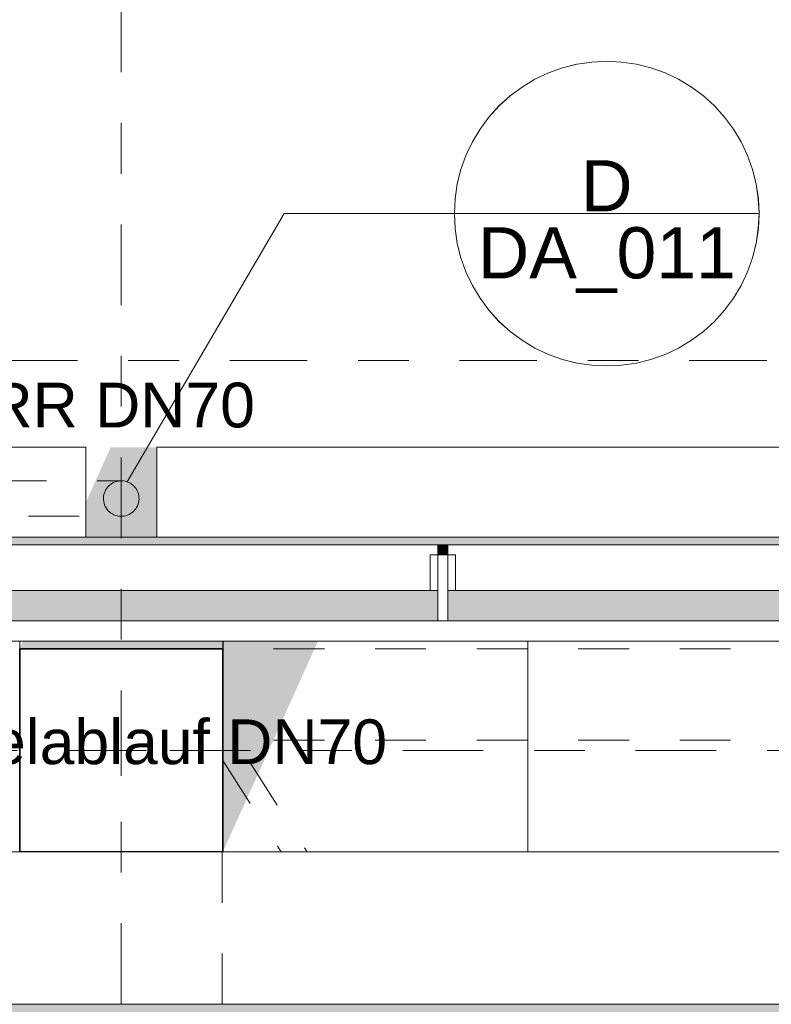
# Model space of a CAD drawing. Header units: metres. Extents: x -180 to 4, y -50 to 6.
# Tile 204 of 256: x -114.82 to -113.34, y -0.95 to 0.99. Entities that reach past the tile are written whole.
import ezdxf

# ---------------------------------------------------------------- set-up
doc = ezdxf.new("R2010")
doc.units = ezdxf.units.M
doc.header["$LTSCALE"] = 0.05
doc.header["$PDMODE"] = 1
doc.header["$PDSIZE"] = -2
for name, pattern in [('ISO-10 Strichpunktlinie', [4.699, 3.048, -0.762, 0.127, -0.762]), ('Linienart-1', [2.116328, 1.058164, -1.058164]), ('Linienart-20', [2.116531, 1.058062, -1.058469]), ('Linienart-50', [2.116531, 1.058062, -1.058469]), ('Linienart-53', [5.291531, 3.175, -1.058062, 0.352704, -0.705764])]:
    doc.linetypes.add(name, pattern=pattern)
doc.layers.get('0').update_dxf_attribs({"lineweight": 25})
for name, color, linetype, lineweight, true_color in [('30 -33 Aussenwände- 3 Aussenstützen', 7, 'Continuous', 50, 0x0000dd), ('30 -33 Aussenwände- 7 Fassade_ Elemente', 7, 'Continuous', 9, 0x00aacc), ('30 -35 Decken- 1 Konstruktion-Träger- Stahlbeton', 7, 'Continuous', 13, 0x33aa00), ('30 -36 Dächer- 3 Dachbeläge', 7, 'Continuous', 15, 0x9999ff), ('30 -36 Dächer- 4 Dachbekleidungen', 7, 'Continuous', 9, 0xccccff), ('40 -41 Abwasser_Wasser_Gas- 1 Abwasser + sanitäre Anlagen', 7, 'Continuous', 9, 0xff6633), ('70 -72 Beschriftung- 1 Beschriftung allgemein', 7, 'Continuous', 9, 0xff6633), ('70 -72 Beschriftung- 7 Detailverweise', 7, 'Continuous', 9, 0x00dd00), ('70 -72 Beschriftung- 7 Detailverweise Linie', 7, 'Continuous', 9, 0x00dd00), ('70 -76 Bemaßung- 2 Allgemein', 7, 'Continuous', 5, 0x6666cc)]:
    doc.layers.add(name, color=color, linetype=linetype, lineweight=lineweight, true_color=true_color)
for name, color, linetype, lineweight in [('40 -41 Abwasser_Wasser_Gas- 2 Wasser-1', 7, 'Continuous', 15), ('60- 61 allgemeine Ausstattung- 4 Terrassen', 7, 'Continuous', 9), ('70 -71 Achsen- 1 Gebäudeachsen', 7, 'Linienart-53', 18), ('70 -72 Beschriftung-14 Schatten', 7, 'Continuous', 5), ('Keine', 7, 'Continuous', 9)]:
    doc.layers.add(name, color=color, linetype=linetype, lineweight=lineweight)
doc.styles.add('Arial', font='arial.ttf')
doc.dimstyles.new('k+k 1_50', dxfattribs={"dimtxt": 0.100689, "dimasz": 0.05302, "dimexe": 0.05, "dimexo": 0.15, "dimgap": 0.01, "dimtad": 1, "dimdec": 3, "dimtxsty": 'Arial', "dimblk": 'VW_SLASH', "dimblk1": 'VW_SLASH', "dimblk2": 'VW_SLASH', "dimcen": 0, "dimdle": 0.05, "dimadec": 3, "dimazin": 0, "dimtfac": 0.75, "dimtdec": 3, "dimtix": 1, "dimtmove": 0, "dimatfit": 0, "dimldrblk": 'VW_SLASH-1', "dimfxl": 0.125, "dimfxlon": 1, "dimfrac": 2, "dimtolj": 1, "dimarcsym": 0})

# ---------------------------------------------------------------- blocks, each defined once
blk = doc.blocks.new('Gruppe-3960')
at = {"layer": '30 -33 Aussenwände- 3 Aussenstützen', "linetype": 'Continuous', "lineweight": 9, "transparency": 33554687}
for p, q in [((-114.621, -0.397), (-114.621, -0.497)), ((-114.671, -0.447), (-114.571, -0.447))]:
    blk.add_line(p, q, dxfattribs=at)
blk = doc.blocks.new('Gruppe-3961')
at = {"color": 255, "lineweight": 35, "transparency": 33554687}
blk.add_wipeout([(-114.421, -0.247), (-114.821, -0.247), (-114.821, -0.647), (-114.421, -0.647)], dxfattribs=at).dxf.layer = '30 -33 Aussenwände- 3 Aussenstützen'
at = {"layer": '30 -33 Aussenwände- 3 Aussenstützen', "lineweight": 35, "transparency": 33554687, "flags": 128}
blk.add_lwpolyline([(-114.421, -0.247), (-114.821, -0.247), (-114.821, -0.647), (-114.421, -0.647)], close=True, dxfattribs=at)
at = {"layer": '30 -33 Aussenwände- 3 Aussenstützen', "transparency": 33554687}
blk.add_blockref('Gruppe-3960', (0, 0), dxfattribs=at)
blk = doc.blocks.new('Gruppe-3962')
at = {"layer": '30 -33 Aussenwände- 3 Aussenstützen', "color": 7}
blk.add_blockref('Gruppe-3961', (0, 0), dxfattribs=at)
at = {"layer": '30 -33 Aussenwände- 3 Aussenstützen', "color": 0, "flags": 1}
for tag in ['IFC_UUID', 'instanceID']:
    blk.add_attdef(tag, (-114.821, -0.647), '', height=0.00018, dxfattribs=at)
blk = doc.blocks.new('Gruppe-4402')
at = {"layer": '30 -35 Decken- 1 Konstruktion-Träger- Stahlbeton', "color": 7, "linetype": 'Linienart-20', "lineweight": 13, "transparency": 33554687}
for p, q in [((-107.221, -0.247), (-114.421, -0.247)), ((-107.221, -0.427), (-114.421, -0.427))]:
    blk.add_line(p, q, dxfattribs=at)
at = {"layer": '30 -35 Decken- 1 Konstruktion-Träger- Stahlbeton', "color": 7, "linetype": 'Continuous', "lineweight": 35, "transparency": 33554687, "flags": 128}
blk.add_lwpolyline([(-114.421, -0.427), (-114.421, -0.247)], dxfattribs=at)
at = {"layer": '30 -35 Decken- 1 Konstruktion-Träger- Stahlbeton', "color": 0, "flags": 1}
for tag in ['IFC_UUID', 'instanceID']:
    blk.add_attdef(tag, (-114.421, -0.427), '', height=0.00018, dxfattribs=at)
blk = doc.blocks.new('Gruppe-4413')
at = {"layer": '30 -35 Decken- 1 Konstruktion-Träger- Stahlbeton', "color": 7, "linetype": 'Linienart-20', "lineweight": 13, "transparency": 33554687}
for p, q in [((-114.821, -0.647), (-114.821, -11.497)), ((-114.421, -0.647), (-114.421, -11.497))]:
    blk.add_line(p, q, dxfattribs=at)
at = {"layer": '30 -35 Decken- 1 Konstruktion-Träger- Stahlbeton', "color": 7, "linetype": 'Continuous', "lineweight": 35, "transparency": 33554687, "flags": 128}
blk.add_lwpolyline([(-114.421, -0.647), (-114.821, -0.647)], dxfattribs=at)
at = {"layer": '30 -35 Decken- 1 Konstruktion-Träger- Stahlbeton', "color": 0, "flags": 1}
for tag in ['IFC_UUID', 'instanceID']:
    blk.add_attdef(tag, (-114.821, -11.497), '', height=0.00018, dxfattribs=at)
blk = doc.blocks.new('_03-OG3_Tragwerk (2D)')
at = {"layer": '30 -33 Aussenwände- 3 Aussenstützen'}
blk.add_blockref('Gruppe-3962', (0, 0), dxfattribs=at)
at = {"layer": '30 -35 Decken- 1 Konstruktion-Träger- Stahlbeton'}
for name in ['Gruppe-4402', 'Gruppe-4413']:
    blk.add_blockref(name, (0, 0), dxfattribs=at)
blk = doc.blocks.new('Gruppe-6668')
at = {"layer": '70 -72 Beschriftung- 1 Beschriftung allgemein', "insert": (-114.621, 0.2772), "char_height": 0.0881, "attachment_point": 2, "line_spacing_factor": 0.969685, "style": 'Arial'}
blk.add_mtext('RR DN70', dxfattribs=at)
at = {"color": 255}
blk.add_wipeout([(-114.5907, 0.0315), (-114.5926, 0.0286), (-114.5947, 0.0259), (-114.5971, 0.0234), (-114.5997, 0.0212), (-114.6025, 0.0192), (-114.6055, 0.0176), (-114.6087, 0.0162), (-114.6119, 0.0151), (-114.6153, 0.0144), (-114.6187, 0.014), (-114.6221, 0.014), (-114.6256, 0.0143), (-114.6289, 0.0149), (-114.6323, 0.0158), (-114.6354, 0.0171), (-114.6385, 0.0186), (-114.6414, 0.0205), (-114.6441, 0.0226), (-114.6465, 0.025), (-114.6488, 0.0276), (-114.6507, 0.0305), (-114.6524, 0.0335), (-114.6538, 0.0366), (-114.6548, 0.0399), (-114.6555, 0.0433), (-114.6559, 0.0467), (-114.656, 0.0501), (-114.6557, 0.0535), (-114.6551, 0.0569), (-114.6541, 0.0602), (-114.6529, 0.0634), (-114.6513, 0.0665), (-114.6494, 0.0693), (-114.6473, 0.072), (-114.6449, 0.0745), (-114.6423, 0.0767), (-114.6395, 0.0787), (-114.6365, 0.0803), (-114.6333, 0.0817), (-114.6301, 0.0828), (-114.6267, 0.0835), (-114.6233, 0.0839), (-114.6199, 0.0839), (-114.6164, 0.0837), (-114.6131, 0.083), (-114.6097, 0.0821), (-114.6066, 0.0808), (-114.6035, 0.0793), (-114.6006, 0.0774), (-114.5979, 0.0753), (-114.5955, 0.0729), (-114.5932, 0.0703), (-114.5913, 0.0674), (-114.5896, 0.0644), (-114.5882, 0.0613), (-114.5872, 0.058), (-114.5865, 0.0547), (-114.5861, 0.0512), (-114.586, 0.0478), (-114.5863, 0.0444), (-114.5869, 0.041), (-114.5879, 0.0377), (-114.5891, 0.0345)], dxfattribs=at).dxf.layer = '40 -41 Abwasser_Wasser_Gas- 2 Wasser-1'
at = {"layer": '40 -41 Abwasser_Wasser_Gas- 2 Wasser-1', "flags": 128}
blk.add_lwpolyline([(-114.5907, 0.0315), (-114.5926, 0.0286), (-114.5947, 0.0259), (-114.5971, 0.0234), (-114.5997, 0.0212), (-114.6025, 0.0192), (-114.6055, 0.0176), (-114.6087, 0.0162), (-114.6119, 0.0151), (-114.6153, 0.0144), (-114.6187, 0.014), (-114.6221, 0.014), (-114.6256, 0.0143), (-114.6289, 0.0149), (-114.6323, 0.0158), (-114.6354, 0.0171), (-114.6385, 0.0186), (-114.6414, 0.0205), (-114.6441, 0.0226), (-114.6465, 0.025), (-114.6488, 0.0276), (-114.6507, 0.0305), (-114.6524, 0.0335), (-114.6538, 0.0366), (-114.6548, 0.0399), (-114.6555, 0.0433), (-114.6559, 0.0467), (-114.656, 0.0501), (-114.6557, 0.0535), (-114.6551, 0.0569), (-114.6541, 0.0602), (-114.6529, 0.0634), (-114.6513, 0.0665), (-114.6494, 0.0693), (-114.6473, 0.072), (-114.6449, 0.0745), (-114.6423, 0.0767), (-114.6395, 0.0787), (-114.6365, 0.0803), (-114.6333, 0.0817), (-114.6301, 0.0828), (-114.6267, 0.0835), (-114.6233, 0.0839), (-114.6199, 0.0839), (-114.6164, 0.0837), (-114.6131, 0.083), (-114.6097, 0.0821), (-114.6066, 0.0808), (-114.6035, 0.0793), (-114.6006, 0.0774), (-114.5979, 0.0753), (-114.5955, 0.0729), (-114.5932, 0.0703), (-114.5913, 0.0674), (-114.5896, 0.0644), (-114.5882, 0.0613), (-114.5872, 0.058), (-114.5865, 0.0547), (-114.5861, 0.0512), (-114.586, 0.0478), (-114.5863, 0.0444), (-114.5869, 0.041), (-114.5879, 0.0377), (-114.5891, 0.0345)], close=True, dxfattribs=at)
blk = doc.blocks.new('Gruppe-6676')
at = {"layer": '40 -41 Abwasser_Wasser_Gas- 2 Wasser-1', "color": 7}
blk.add_blockref('Gruppe-6668', (0, 0), dxfattribs=at)
blk = doc.blocks.new('Gruppe-7708')
at = {"layer": '60- 61 allgemeine Ausstattung- 4 Terrassen', "linetype": 'Linienart-1', "transparency": 33554610, "flags": 128}
blk.add_lwpolyline([(-114.421, -0.4672), (-107.2466, -11.717), (-107.221, -11.717), (-107.221, -11.6769), (-114.3954, -0.427), (-114.421, -0.427)], close=True, dxfattribs=at)
blk = doc.blocks.new('Gruppe-8288')
at = {"layer": '70 -72 Beschriftung- 1 Beschriftung allgemein', "insert": (-115.1988, -0.386), "char_height": 0.088103, "attachment_point": 1, "line_spacing_factor": 0.969685, "style": 'Arial'}
blk.add_mtext('Drosselablauf DN70', dxfattribs=at)
at = {"color": 255}
blk.add_wipeout([(-115.2777, -0.4033), (-115.2755, -0.4076), (-115.2737, -0.4122), (-115.2723, -0.4169), (-115.2714, -0.4217), (-115.271, -0.4266), (-115.2711, -0.4315), (-115.2717, -0.4364), (-115.2727, -0.4412), (-115.2742, -0.4459), (-115.2762, -0.4504), (-115.2785, -0.4547), (-115.2813, -0.4587), (-115.2845, -0.4625), (-115.288, -0.4659), (-115.2919, -0.4689), (-115.296, -0.4716), (-115.3004, -0.4738), (-115.3049, -0.4756), (-115.3096, -0.477), (-115.3145, -0.4778), (-115.3194, -0.4782), (-115.3243, -0.4782), (-115.3291, -0.4776), (-115.3339, -0.4766), (-115.3386, -0.4751), (-115.3431, -0.4731), (-115.3474, -0.4707), (-115.3514, -0.4679), (-115.3552, -0.4648), (-115.3586, -0.4612), (-115.3616, -0.4574), (-115.3643, -0.4533), (-115.3665, -0.4489), (-115.3683, -0.4443), (-115.3697, -0.4396), (-115.3706, -0.4348), (-115.371, -0.4299), (-115.3709, -0.425), (-115.3703, -0.4201), (-115.3693, -0.4153), (-115.3678, -0.4107), (-115.3658, -0.4062), (-115.3635, -0.4019), (-115.3607, -0.3978), (-115.3575, -0.3941), (-115.354, -0.3907), (-115.3501, -0.3876), (-115.346, -0.385), (-115.3416, -0.3827), (-115.3371, -0.3809), (-115.3324, -0.3796), (-115.3275, -0.3787), (-115.3226, -0.3783), (-115.3177, -0.3784), (-115.3129, -0.3789), (-115.3081, -0.38), (-115.3034, -0.3815), (-115.2989, -0.3834), (-115.2946, -0.3858), (-115.2906, -0.3886), (-115.2868, -0.3918), (-115.2834, -0.3953), (-115.2804, -0.3991)], dxfattribs=at).dxf.layer = '40 -41 Abwasser_Wasser_Gas- 2 Wasser-1'
at = {"layer": '40 -41 Abwasser_Wasser_Gas- 1 Abwasser + sanitäre Anlagen', "linetype": 'Continuous', "lineweight": 0}
blk.add_hatch(color=30, dxfattribs=at).paths.add_polyline_path([(-115.3218, -0.4313), (-115.321, -0.4283), (-115.3202, -0.4313)])
at = {"layer": '40 -41 Abwasser_Wasser_Gas- 1 Abwasser + sanitäre Anlagen', "linetype": 'Linienart-50'}
for p, q in [((-115.356, -0.3926), (-115.356, -0.1249)), ((-115.286, -0.3926), (-115.286, -0.1249)), ((-115.321, -0.6827), (-115.321, -0.4283))]:
    blk.add_line(p, q, dxfattribs=at)
at = {"layer": '40 -41 Abwasser_Wasser_Gas- 1 Abwasser + sanitäre Anlagen', "lineweight": 5, "flags": 128}
blk.add_lwpolyline([(-115.3218, -0.4313), (-115.321, -0.4283), (-115.3202, -0.4313)], close=True, dxfattribs=at)
at = {"layer": '40 -41 Abwasser_Wasser_Gas- 2 Wasser-1'}
blk.add_line((-115.321, -0.4283), (-115.321, -0.6203), dxfattribs=at)
at = {"layer": '40 -41 Abwasser_Wasser_Gas- 2 Wasser-1', "flags": 128}
for points in [[(-115.2431, -0.3833), (-115.239, -0.3911), (-115.2358, -0.3993), (-115.2334, -0.4078), (-115.2318, -0.4165), (-115.231, -0.4253), (-115.2312, -0.4342), (-115.2322, -0.4429), (-115.2341, -0.4516), (-115.2368, -0.46), (-115.2403, -0.4681), (-115.2446, -0.4758), (-115.2496, -0.4831), (-115.2553, -0.4898), (-115.2617, -0.4959), (-115.2686, -0.5014), (-115.276, -0.5062), (-115.2839, -0.5102), (-115.2921, -0.5135), (-115.3006, -0.5159), (-115.3093, -0.5175), (-115.3181, -0.5182), (-115.3269, -0.5181), (-115.3357, -0.5171), (-115.3443, -0.5152), (-115.3527, -0.5125), (-115.3608, -0.509), (-115.3685, -0.5047), (-115.3758, -0.4997), (-115.3825, -0.494), (-115.3887, -0.4876), (-115.3942, -0.4807), (-115.3989, -0.4733), (-115.403, -0.4654), (-115.4062, -0.4572), (-115.4086, -0.4487), (-115.4102, -0.44), (-115.411, -0.4312), (-115.4108, -0.4224), (-115.4098, -0.4136), (-115.4079, -0.405), (-115.4052, -0.3966), (-115.4017, -0.3885), (-115.3974, -0.3807), (-115.3924, -0.3735), (-115.3867, -0.3667), (-115.3803, -0.3606), (-115.3734, -0.3551), (-115.366, -0.3503), (-115.3581, -0.3463), (-115.3499, -0.343), (-115.3414, -0.3406), (-115.3327, -0.339), (-115.3239, -0.3383), (-115.3151, -0.3385), (-115.3063, -0.3395), (-115.2977, -0.3413), (-115.2893, -0.344), (-115.2812, -0.3476), (-115.2735, -0.3518), (-115.2662, -0.3569), (-115.2595, -0.3626), (-115.2533, -0.3689), (-115.2478, -0.3758)], [(-115.2777, -0.4033), (-115.2755, -0.4076), (-115.2737, -0.4122), (-115.2723, -0.4169), (-115.2714, -0.4217), (-115.271, -0.4266), (-115.2711, -0.4315), (-115.2717, -0.4364), (-115.2727, -0.4412), (-115.2742, -0.4459), (-115.2762, -0.4504), (-115.2785, -0.4547), (-115.2813, -0.4587), (-115.2845, -0.4625), (-115.288, -0.4659), (-115.2919, -0.4689), (-115.296, -0.4716), (-115.3004, -0.4738), (-115.3049, -0.4756), (-115.3096, -0.477), (-115.3145, -0.4778), (-115.3194, -0.4782), (-115.3243, -0.4782), (-115.3291, -0.4776), (-115.3339, -0.4766), (-115.3386, -0.4751), (-115.3431, -0.4731), (-115.3474, -0.4707), (-115.3514, -0.4679), (-115.3552, -0.4648), (-115.3586, -0.4612), (-115.3616, -0.4574), (-115.3643, -0.4533), (-115.3665, -0.4489), (-115.3683, -0.4443), (-115.3697, -0.4396), (-115.3706, -0.4348), (-115.371, -0.4299), (-115.3709, -0.425), (-115.3703, -0.4201), (-115.3693, -0.4153), (-115.3678, -0.4107), (-115.3658, -0.4062), (-115.3635, -0.4019), (-115.3607, -0.3978), (-115.3575, -0.3941), (-115.354, -0.3907), (-115.3501, -0.3876), (-115.346, -0.385), (-115.3416, -0.3827), (-115.3371, -0.3809), (-115.3324, -0.3796), (-115.3275, -0.3787), (-115.3226, -0.3783), (-115.3177, -0.3784), (-115.3129, -0.3789), (-115.3081, -0.38), (-115.3034, -0.3815), (-115.2989, -0.3834), (-115.2946, -0.3858), (-115.2906, -0.3886), (-115.2868, -0.3918), (-115.2834, -0.3953), (-115.2804, -0.3991)]]:
    blk.add_lwpolyline(points, close=True, dxfattribs=at)
blk = doc.blocks.new('Gruppe-8365')
at = {"layer": '70 -72 Beschriftung- 7 Detailverweise'}
blk.add_line((0.935, 0), (0.335, 0), dxfattribs=at)
at = {"layer": '70 -72 Beschriftung- 7 Detailverweise', "flags": 128}
blk.add_lwpolyline([(0.935, 0), (0.9336, -0.0294), (0.9292, -0.0585), (0.9221, -0.0871), (0.9122, -0.1148), (0.8996, -0.1414), (0.8844, -0.1667), (0.8669, -0.1903), (0.8471, -0.2121), (0.8253, -0.2319), (0.8017, -0.2494), (0.7764, -0.2646), (0.7498, -0.2772), (0.7221, -0.2871), (0.6935, -0.2942), (0.6644, -0.2986), (0.635, -0.3), (0.6056, -0.2986), (0.5765, -0.2942), (0.5479, -0.2871), (0.5202, -0.2772), (0.4936, -0.2646), (0.4683, -0.2494), (0.4447, -0.2319), (0.4229, -0.2121), (0.4031, -0.1903), (0.3856, -0.1667), (0.3704, -0.1414), (0.3578, -0.1148), (0.3479, -0.0871), (0.3408, -0.0585), (0.3364, -0.0294), (0.335, 0), (0.3364, 0.0294), (0.3408, 0.0585), (0.3479, 0.0871), (0.3578, 0.1148), (0.3704, 0.1414), (0.3856, 0.1667), (0.4031, 0.1903), (0.4229, 0.2121), (0.4447, 0.2319), (0.4683, 0.2494), (0.4936, 0.2646), (0.5202, 0.2772), (0.5479, 0.2871), (0.5765, 0.2942), (0.6056, 0.2986), (0.635, 0.3), (0.6644, 0.2986), (0.6935, 0.2942), (0.7221, 0.2871), (0.7498, 0.2772), (0.7764, 0.2646), (0.8017, 0.2494), (0.8253, 0.2319), (0.8471, 0.2121), (0.8669, 0.1903), (0.8844, 0.1667), (0.8996, 0.1414), (0.9122, 0.1148), (0.9221, 0.0871), (0.9292, 0.0585), (0.9336, 0.0294)], close=True, dxfattribs=at)
at = {"layer": '70 -72 Beschriftung- 7 Detailverweise'}
blk.add_point((0.635, 0), dxfattribs=at)
at = {"layer": '70 -72 Beschriftung- 7 Detailverweise', "line_spacing_factor": 0.96878, "style": 'Arial'}
for s, insert, char_height, attachment_point in [('D', (0.635, 0.0046), 0.1007, 8), ('DA_011', (0.635, -0.0267), 0.10069, 2)]:
    blk.add_mtext(s, dxfattribs=dict(at, insert=insert, char_height=char_height, attachment_point=attachment_point))
blk = doc.blocks.new('Referenzmarkierung-71')
at = {"layer": '70 -72 Beschriftung- 7 Detailverweise', "transparency": 33554687}
for q in [(-0.3091, -0.5281), (0.635, 0)]:
    blk.add_line((0, 0), q, dxfattribs=at)
at = {"layer": '70 -72 Beschriftung- 7 Detailverweise', "color": 7, "transparency": 33554687}
blk.add_blockref('Gruppe-8365', (0, 0), dxfattribs=at)
blk = doc.blocks.new('Gruppe-8644')
at = {"color": 255}
blk.add_wipeout([(-113.9777, -0.132), (-113.9777, -0.062), (-113.9977, -0.062), (-113.9977, -0.132)], dxfattribs=at).dxf.layer = '30 -36 Dächer- 4 Dachbekleidungen'
at = {"layer": '30 -36 Dächer- 3 Dachbeläge', "linetype": 'Continuous', "lineweight": 0, "transparency": 33554687}
blk.add_hatch(color=254, dxfattribs=at).paths.add_polyline_path([(-113.9777, -0.042), (-113.9777, -0.062), (-113.9977, -0.062), (-113.9977, -0.042)])
at = {"layer": '30 -36 Dächer- 3 Dachbeläge', "color": 254, "linetype": 'Continuous', "lineweight": 9, "true_color": 0xccccff, "transparency": 33554687, "flags": 128}
blk.add_lwpolyline([(-113.9777, -0.042), (-113.9777, -0.062), (-113.9977, -0.062), (-113.9977, -0.042)], dxfattribs=at)
at = {"layer": '30 -36 Dächer- 4 Dachbekleidungen', "flags": 128}
for points in [[(-114.0127, -0.132), (-114.0127, -0.062), (-113.9977, -0.062)], [(-113.9777, -0.132), (-113.9777, -0.062), (-113.9977, -0.062), (-113.9977, -0.132)], [(-113.9627, -0.132), (-113.9627, -0.062), (-113.9777, -0.062)]]:
    blk.add_lwpolyline(points, dxfattribs=at)
at = {"color": 255}
blk.add_wipeout([(-113.9777, -0.132), (-113.9777, -0.192), (-113.9977, -0.192), (-113.9977, -0.132)], dxfattribs=at).dxf.layer = '30 -36 Dächer- 4 Dachbekleidungen'
at = {"layer": '30 -36 Dächer- 4 Dachbekleidungen', "flags": 128}
blk.add_lwpolyline([(-113.9777, -0.132), (-113.9777, -0.192), (-113.9977, -0.192), (-113.9977, -0.132)], dxfattribs=at)
blk = doc.blocks.new('Gruppe-8878')
at = {"layer": '60- 61 allgemeine Ausstattung- 4 Terrassen', "linetype": 'Continuous', "lineweight": 9, "transparency": 33554483}
h = blk.add_hatch(dxfattribs=at)
h.set_pattern_fill('Sand 1 sehr fein SRF', style=0, pattern_type=2)
h.set_pattern_definition([(-22, (-129.5485, -6.532042), (-0.018555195, 0.04226461), [0.000625, -0.061875]), (14, (-129.540251, -6.554718), (-0.037110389, -0.027832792), [0.000625, -0.030625]), (-3.77456, (-129.599014, -6.56915), (-0.01958604, 0.06597403), [0.00028186, -0.09367194]), (-68, (-129.42892, -6.50524), (0.1926424, 0.04408), [0.00028125, -0.09346875]), (96, (-129.562934, -6.596983), (-0.036105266, -0.06319548), [0.0005625, -0.0931875]), (132, (-129.5351, -6.57328), (0.040202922, 0.004123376), [0.0003125, -0.0621875]), (-17, (-129.567055, -6.55678), (0.0930531, 0.02892868), [0.000625, -0.061875]), (-145, (-129.5619, -6.551625), (0.06266964, -0.04009224), [0.000625, -0.061875]), (-137, (-129.57633, -6.548533), (0.0494443, -0.02123569), [0.000625, -0.061875])])
h.paths.add_polyline_path([(-99.84099996, -11.27704198), (-99.35099996, -11.27704198), (-99.35099996, -11.10004198), (-99.54599996, -11.10004198), (-99.54599996, -8.69704198), (-101.84599996, -8.69704198), (-101.84599996, -2.69704198), (-99.54599996, -2.69704198), (-99.54599996, -0.94704198), (-159.62399996, -0.94704198), (-159.62399996, -2.69704198), (-155.87399996, -2.69704198), (-155.87399996, -8.69704198), (-159.62399996, -8.69704198), (-159.62399996, -11.62704198), (-159.80099996, -11.62704198), (-159.80099996, -12.11704198), (-100.01799996, -12.11704198), (-100.01799996, -11.76704198), (-99.84099996, -11.76704198)])
h.paths.add_polyline_path([(-152.82099996, -11.49704198), (-152.42099996, -11.49704198), (-152.42099996, -11.89704198), (-152.82099996, -11.89704198)])
h.paths.add_polyline_path([(-107.22099996, -11.49704198), (-106.82099996, -11.49704198), (-106.82099996, -11.89704198), (-107.22099996, -11.89704198)])
h.paths.add_polyline_path([(-114.82099996, -11.49704198), (-114.42099996, -11.49704198), (-114.42099996, -11.89704198), (-114.82099996, -11.89704198)])
h.paths.add_polyline_path([(-122.42099996, -11.49704198), (-122.02099996, -11.49704198), (-122.02099996, -11.89704198), (-122.42099996, -11.89704198)])
h.paths.add_polyline_path([(-130.02099996, -11.49704198), (-129.62099996, -11.49704198), (-129.62099996, -11.89704198), (-130.02099996, -11.89704198)])
h.paths.add_polyline_path([(-137.62099996, -11.49704198), (-137.22099996, -11.49704198), (-137.22099996, -11.89704198), (-137.62099996, -11.89704198)])
h.paths.add_polyline_path([(-145.22099996, -11.49704198), (-144.82099996, -11.49704198), (-144.82099996, -11.89704198), (-145.22099996, -11.89704198)])
at = {"layer": '70 -72 Beschriftung- 7 Detailverweise', "transparency": 33554687}
blk.add_line((-114.3, 0.61), (-113.665, 0.61), dxfattribs=at)
at = {"layer": '70 -72 Beschriftung- 7 Detailverweise'}
blk.add_line((-113.365, 0.61), (-113.965, 0.61), dxfattribs=at)
at = {"layer": '70 -72 Beschriftung- 7 Detailverweise', "flags": 128}
blk.add_lwpolyline([(-113.365, 0.61), (-113.36644458, 0.58059486), (-113.37076442, 0.5514729), (-113.3779179, 0.5229146), (-113.38783614, 0.49519497), (-113.40042362, 0.46858098), (-113.41555912, 0.44332893), (-113.43309686, 0.41968201), (-113.45286797, 0.39786797), (-113.47468201, 0.37809686), (-113.49832893, 0.36055912), (-113.52358098, 0.34542362), (-113.55019497, 0.33283614), (-113.5779146, 0.3229179), (-113.6064729, 0.31576442), (-113.63559486, 0.31144458), (-113.665, 0.31), (-113.69440514, 0.31144458), (-113.7235271, 0.31576442), (-113.7520854, 0.3229179), (-113.77980503, 0.33283614), (-113.80641902, 0.34542362), (-113.83167107, 0.36055912), (-113.85531799, 0.37809686), (-113.87713203, 0.39786797), (-113.89690314, 0.41968201), (-113.91444088, 0.44332893), (-113.92957638, 0.46858098), (-113.94216386, 0.49519497), (-113.9520821, 0.5229146), (-113.95923558, 0.5514729), (-113.96355542, 0.58059486), (-113.965, 0.61), (-113.96355542, 0.63940514), (-113.95923558, 0.6685271), (-113.9520821, 0.6970854), (-113.94216386, 0.72480503), (-113.92957638, 0.75141902), (-113.91444088, 0.77667107), (-113.89690314, 0.80031799), (-113.87713203, 0.82213203), (-113.85531799, 0.84190314), (-113.83167107, 0.85944088), (-113.80641902, 0.87457638), (-113.77980503, 0.88716386), (-113.7520854, 0.8970821), (-113.7235271, 0.90423558), (-113.69440514, 0.90855542), (-113.665, 0.91), (-113.63559486, 0.90855542), (-113.6064729, 0.90423558), (-113.5779146, 0.8970821), (-113.55019497, 0.88716386), (-113.52358098, 0.87457638), (-113.49832893, 0.85944088), (-113.47468201, 0.84190314), (-113.45286797, 0.82213203), (-113.43309686, 0.80031799), (-113.41555912, 0.77667107), (-113.40042362, 0.75141902), (-113.38783614, 0.72480503), (-113.3779179, 0.6970854), (-113.37076442, 0.6685271), (-113.36644458, 0.63940514)], close=True, dxfattribs=at)
at = {"layer": '70 -72 Beschriftung- 7 Detailverweise'}
blk.add_point((-113.665, 0.61), dxfattribs=at)
at = {"layer": '70 -72 Beschriftung- 7 Detailverweise', "line_spacing_factor": 0.96878, "style": 'Arial'}
for s, insert, char_height, attachment_point in [('D', (-113.665, 0.61458611), 0.10068866, 8), ('DA_011', (-113.665, 0.58333588), 0.100688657, 2)]:
    blk.add_mtext(s, dxfattribs=dict(at, insert=insert, char_height=char_height, attachment_point=attachment_point))
at = {"color": 255}
for points in [[(-122.15099996, 0.14995802), (-114.69099996, 0.14995802), (-114.69099996, -0.02704198), (-122.15099996, -0.02704198)], [(-114.55099996, 0.14995802), (-107.09099996, 0.14995802), (-107.09099996, -0.02704198), (-114.55099996, -0.02704198)]]:
    blk.add_wipeout(points, dxfattribs=at).dxf.layer = '30 -33 Aussenwände- 7 Fassade_ Elemente'
at = {"layer": '30 -36 Dächer- 3 Dachbeläge', "linetype": 'Continuous', "lineweight": 0}
blk.add_hatch(color=254, dxfattribs=at).paths.add_polyline_path([(-159.80099996, -0.19204198), (-83.34099996, -0.19204198), (-83.34099996, -0.02704198), (-159.80099996, -0.02704198)])
at = {"layer": '30 -33 Aussenwände- 7 Fassade_ Elemente', "flags": 128}
for points in [[(-122.15099996, 0.14995802), (-114.69099996, 0.14995802), (-114.69099996, -0.02704198), (-122.15099996, -0.02704198)], [(-114.55099996, 0.14995802), (-107.09099996, 0.14995802), (-107.09099996, -0.02704198), (-114.55099996, -0.02704198)]]:
    blk.add_lwpolyline(points, close=True, dxfattribs=at)
at = {"layer": '30 -36 Dächer- 3 Dachbeläge', "flags": 128}
blk.add_lwpolyline([(-159.80099996, -0.19204198), (-83.34099996, -0.19204198), (-83.34099996, -0.02704198), (-159.80099996, -0.02704198)], close=True, dxfattribs=at)
at = {"layer": '70 -72 Beschriftung- 7 Detailverweise', "transparency": 33554687}
blk.add_line((-114.3, 0.61), (-114.60914116, 0.0818843), dxfattribs=at)
at = {"layer": '70 -72 Beschriftung- 7 Detailverweise'}
blk.add_blockref('Referenzmarkierung-71', (-114.3, 0.61), dxfattribs=at)
at = {"color": 255, "lineweight": 9}
blk.add_wipeout([(-159.62399996, -0.64704198), (-83.51799996, -0.64704198), (-83.51799996, -0.94704198), (-159.62399996, -0.94704198)], dxfattribs=at).dxf.layer = '40 -41 Abwasser_Wasser_Gas- 2 Wasser-1'
at = {"layer": '60- 61 allgemeine Ausstattung- 4 Terrassen', "linetype": 'Continuous', "lineweight": 9, "transparency": 33554534}
h = blk.add_hatch(dxfattribs=at)
h.set_pattern_fill('Platte 60_60 SRF-1', style=0, pattern_type=2)
h.set_pattern_definition([(90, (-114.821, -0.64704), (-0.6, 7e-17), []), (0, (-114.821, -0.64704), (0, 0.6), [])])
h.paths.add_polyline_path([(-122.02099996, -0.19204198), (-114.82099996, -0.19204198), (-114.82099996, -0.64704198), (-122.02099996, -0.64704198)])
h = blk.add_hatch(dxfattribs=at)
h.set_pattern_fill('Platte 60_60 SRF-1', style=0, pattern_type=2)
h.set_pattern_definition([(90, (-107.221, -0.64704), (-0.6, 7e-17), []), (0, (-107.221, -0.64704), (0, 0.6), [])])
h.paths.add_polyline_path([(-114.42099996, -0.19204198), (-107.22099996, -0.19204198), (-107.22099996, -0.64704198), (-114.42099996, -0.64704198)])
at = {"layer": '40 -41 Abwasser_Wasser_Gas- 2 Wasser-1', "color": 7, "lineweight": 9, "flags": 128}
blk.add_lwpolyline([(-159.62399996, -0.64704198), (-83.51799996, -0.64704198), (-83.51799996, -0.94704198), (-159.62399996, -0.94704198)], close=True, dxfattribs=at)
at = {"layer": '60- 61 allgemeine Ausstattung- 4 Terrassen', "color": 252, "linetype": 'Continuous', "lineweight": 9, "true_color": 0x888888, "transparency": 33554687, "flags": 128}
for points in [[(-122.02099996, -0.19204198), (-114.82099996, -0.19204198), (-114.82099996, -0.64704198), (-122.02099996, -0.64704198)], [(-114.42099996, -0.19204198), (-107.22099996, -0.19204198), (-107.22099996, -0.64704198), (-114.42099996, -0.64704198)]]:
    blk.add_lwpolyline(points, close=True, dxfattribs=at)
at = {"color": 255}
blk.add_wipeout([(-159.80099996, -0.13204198), (-83.34099996, -0.13204198), (-83.34099996, -0.04204198), (-159.80099996, -0.04204198)], dxfattribs=at).dxf.layer = '30 -36 Dächer- 4 Dachbekleidungen'
at = {"layer": '30 -36 Dächer- 4 Dachbekleidungen', "flags": 128}
blk.add_lwpolyline([(-159.80099996, -0.13204198), (-83.34099996, -0.13204198), (-83.34099996, -0.04204198), (-159.80099996, -0.04204198)], close=True, dxfattribs=at)
at = {"color": 255}
blk.add_wipeout([(-159.80099996, -0.23204198), (-83.34099996, -0.23204198), (-83.34099996, -0.19204198), (-159.80099996, -0.19204198)], dxfattribs=at).dxf.layer = '30 -36 Dächer- 4 Dachbekleidungen'
at = {"layer": '30 -36 Dächer- 4 Dachbekleidungen', "flags": 128}
blk.add_lwpolyline([(-159.80099996, -0.23204198), (-83.34099996, -0.23204198), (-83.34099996, -0.19204198), (-159.80099996, -0.19204198)], close=True, dxfattribs=at)
at = {"layer": '40 -41 Abwasser_Wasser_Gas- 2 Wasser-1', "color": 7}
blk.add_blockref('Gruppe-8288', (0, 0), dxfattribs=at)
at = {"layer": '70 -72 Beschriftung- 1 Beschriftung allgemein', "color": 7}
blk.add_blockref('Gruppe-8644', (0, 0), dxfattribs=at)
at = {"layer": '40 -41 Abwasser_Wasser_Gas- 1 Abwasser + sanitäre Anlagen', "linetype": 'Linienart-50', "flags": 128}
blk.add_lwpolyline([(-115.35599996, -0.42827209), (-115.35599996, 0.08395454), (-114.62099996, 0.08395454), (-114.62099996, 0.01395454), (-115.28599996, 0.01395454), (-115.28599996, -0.42827209)], close=True, dxfattribs=at)
blk = doc.blocks.new('_OG3_2D (2D)')
at = {"layer": '70 -72 Beschriftung- 1 Beschriftung allgemein', "color": 7}
blk.add_blockref('Gruppe-6676', (0, 0), dxfattribs=at)
at = {"layer": '70 -72 Beschriftung-14 Schatten', "linetype": 'Continuous', "lineweight": 0}
blk.add_hatch(color=7, dxfattribs=at).paths.add_polyline_path([(-114.82099996, -0.24704198), (-114.42099996, -0.24704198), (-114.42099996, -0.64704198), (-114.06114067, 0.14995802), (-114.64174759, 0.14995802)])
at = {"layer": '30 -33 Aussenwände- 7 Fassade_ Elemente'}
blk.add_line((-159.83099996, -0.05704198), (-83.31099996, -0.05704198), dxfattribs=at)
at = {"layer": '60- 61 allgemeine Ausstattung- 4 Terrassen', "color": 7}
blk.add_blockref('Gruppe-7708', (0, 0), dxfattribs=at)
at = {"layer": '70 -72 Beschriftung- 1 Beschriftung allgemein', "color": 7}
blk.add_blockref('Gruppe-8878', (0, 0), dxfattribs=at)
blk = doc.blocks.new('VW_SLASH')
at = {"color": 0, "linetype": 'ByBlock', "lineweight": -2, "transparency": 16777216}
blk.add_line((0.943, 0), (-1, 0), dxfattribs=at)
at = {"color": 0, "lineweight": 20, "transparency": 16777216, "flags": 128}
blk.add_lwpolyline([(0.5, 0.5), (-0.5, -0.5)], dxfattribs=at)
blk = doc.blocks.new('*D11074')
at = {"layer": '70 -76 Bemaßung- 2 Allgemein', "color": 0, "lineweight": -2}
for p, q in [((-122.021, 1.775), (-122.021, 1.95)), ((-114.821, 1.775), (-114.821, 1.95)), ((-114.874, 1.9), (-121.968, 1.9))]:
    blk.add_line(p, q, dxfattribs=at)
at = {"layer": 'Defpoints', "color": 0}
for p in [(-122.021, 1.9), (-122.021, -0.647), (-114.821, -0.647)]:
    blk.add_point(p, dxfattribs=at)
at = {"layer": '70 -76 Bemaßung- 2 Allgemein', "color": 0, "lineweight": -2, "xscale": 0.05302001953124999, "yscale": 0.05302001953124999, "zscale": 0.05302001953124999, "rotation": 180}
blk.add_blockref('VW_SLASH', (-122.021, 1.9), dxfattribs=at)
at = {"layer": '70 -76 Bemaßung- 2 Allgemein', "color": 0, "lineweight": -2, "xscale": 0.05302001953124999, "yscale": 0.05302001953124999, "zscale": 0.05302001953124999}
blk.add_blockref('VW_SLASH', (-114.821, 1.9), dxfattribs=at)
at = {"layer": '70 -76 Bemaßung- 2 Allgemein', "color": 0, "insert": (-118.421, 1.9704), "char_height": 0.10069, "attachment_point": 5, "style": 'Arial'}
blk.add_mtext('\\A1;7,20', dxfattribs=at)
blk = doc.blocks.new('VW_SLASH-1')
at = {"color": 0, "linetype": 'ByBlock', "lineweight": -2, "transparency": 16777216}
blk.add_line((0.943, 0), (-1, 0), dxfattribs=at)
at = {"color": 0, "lineweight": 5, "transparency": 16777216, "flags": 128}
blk.add_lwpolyline([(0.5, 0.5), (-0.5, -0.5)], dxfattribs=at)
blk = doc.blocks.new('*D11075')
at = {"layer": '70 -76 Bemaßung- 2 Allgemein', "color": 0, "lineweight": -2}
for p, q in [((-114.621, 2.05), (-114.621, 1.95)), ((-114.821, 1.775), (-114.821, 1.95)), ((-114.674, 1.9), (-114.768, 1.9))]:
    blk.add_line(p, q, dxfattribs=at)
at = {"layer": 'Defpoints', "color": 0}
for p in [(-114.821, 1.9), (-114.621, 1.9), (-114.821, -0.647)]:
    blk.add_point(p, dxfattribs=at)
at = {"layer": '70 -76 Bemaßung- 2 Allgemein', "color": 0, "lineweight": -2, "xscale": 0.05302001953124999, "yscale": 0.05302001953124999, "zscale": 0.05302001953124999, "rotation": 180}
blk.add_blockref('VW_SLASH', (-114.821, 1.9), dxfattribs=at)
at = {"layer": '70 -76 Bemaßung- 2 Allgemein', "color": 0, "lineweight": -2, "xscale": 0.05302001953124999, "yscale": 0.05302001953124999, "zscale": 0.05302001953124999}
blk.add_blockref('VW_SLASH', (-114.621, 1.9), dxfattribs=at)
at = {"layer": '70 -76 Bemaßung- 2 Allgemein', "color": 0, "insert": (-114.721, 1.9614), "char_height": 0.10069, "attachment_point": 5, "style": 'Arial'}
blk.add_mtext('\\A1;20', dxfattribs=at)
blk = doc.blocks.new('*D11076')
at = {"layer": '70 -76 Bemaßung- 2 Allgemein', "color": 0, "lineweight": -2}
for p, q in [((-114.621, 2.05), (-114.621, 1.95)), ((-114.421, 1.775), (-114.421, 1.95)), ((-114.474, 1.9), (-114.568, 1.9))]:
    blk.add_line(p, q, dxfattribs=at)
at = {"layer": 'Defpoints', "color": 0}
for p in [(-114.621, 1.9), (-114.621, 1.9), (-114.421, -0.647)]:
    blk.add_point(p, dxfattribs=at)
at = {"layer": '70 -76 Bemaßung- 2 Allgemein', "color": 0, "lineweight": -2, "xscale": 0.05302001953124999, "yscale": 0.05302001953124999, "zscale": 0.05302001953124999, "rotation": 180}
blk.add_blockref('VW_SLASH', (-114.621, 1.9), dxfattribs=at)
at = {"layer": '70 -76 Bemaßung- 2 Allgemein', "color": 0, "lineweight": -2, "xscale": 0.05302001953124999, "yscale": 0.05302001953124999, "zscale": 0.05302001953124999}
blk.add_blockref('VW_SLASH', (-114.421, 1.9), dxfattribs=at)
at = {"layer": '70 -76 Bemaßung- 2 Allgemein', "color": 0, "insert": (-114.521, 1.9614), "char_height": 0.10069, "attachment_point": 5, "style": 'Arial'}
blk.add_mtext('\\A1;20', dxfattribs=at)
blk = doc.blocks.new('*D11077')
at = {"layer": '70 -76 Bemaßung- 2 Allgemein', "color": 0, "lineweight": -2}
for p, q in [((-114.421, 1.775), (-114.421, 1.95)), ((-107.221, 1.775), (-107.221, 1.95)), ((-107.274, 1.9), (-114.368, 1.9))]:
    blk.add_line(p, q, dxfattribs=at)
at = {"layer": 'Defpoints', "color": 0}
for p in [(-114.421, 1.9), (-114.421, -0.647), (-107.221, -0.647)]:
    blk.add_point(p, dxfattribs=at)
at = {"layer": '70 -76 Bemaßung- 2 Allgemein', "color": 0, "lineweight": -2, "xscale": 0.05302001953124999, "yscale": 0.05302001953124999, "zscale": 0.05302001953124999, "rotation": 180}
blk.add_blockref('VW_SLASH', (-114.421, 1.9), dxfattribs=at)
at = {"layer": '70 -76 Bemaßung- 2 Allgemein', "color": 0, "lineweight": -2, "xscale": 0.05302001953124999, "yscale": 0.05302001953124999, "zscale": 0.05302001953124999}
blk.add_blockref('VW_SLASH', (-107.221, 1.9), dxfattribs=at)
at = {"layer": '70 -76 Bemaßung- 2 Allgemein', "color": 0, "insert": (-110.821, 1.9704), "char_height": 0.10069, "attachment_point": 5, "style": 'Arial'}
blk.add_mtext('\\A1;7,20', dxfattribs=at)
blk = doc.blocks.new('*D11375')
at = {"layer": '70 -76 Bemaßung- 2 Allgemein', "color": 0, "lineweight": -2}
for p, q in [((-122.021, 1.275), (-122.021, 1.45)), ((-114.821, 1.275), (-114.821, 1.45)), ((-114.874, 1.4), (-121.968, 1.4))]:
    blk.add_line(p, q, dxfattribs=at)
at = {"layer": 'Defpoints', "color": 0}
for p in [(-122.021, 1.4), (-122.021, -0.647), (-114.821, -0.647)]:
    blk.add_point(p, dxfattribs=at)
at = {"layer": '70 -76 Bemaßung- 2 Allgemein', "color": 0, "lineweight": -2, "xscale": 0.05302001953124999, "yscale": 0.05302001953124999, "zscale": 0.05302001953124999, "rotation": 180}
blk.add_blockref('VW_SLASH', (-122.021, 1.4), dxfattribs=at)
at = {"layer": '70 -76 Bemaßung- 2 Allgemein', "color": 0, "lineweight": -2, "xscale": 0.05302001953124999, "yscale": 0.05302001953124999, "zscale": 0.05302001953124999}
blk.add_blockref('VW_SLASH', (-114.821, 1.4), dxfattribs=at)
at = {"layer": '70 -76 Bemaßung- 2 Allgemein', "color": 0, "insert": (-118.421, 1.4704), "char_height": 0.10069, "attachment_point": 5, "style": 'Arial'}
blk.add_mtext('\\A1;7,20', dxfattribs=at)
blk = doc.blocks.new('*D11376')
at = {"layer": '70 -76 Bemaßung- 2 Allgemein', "color": 0, "lineweight": -2}
for p, q in [((-114.621, 1.55), (-114.621, 1.45)), ((-114.821, 1.275), (-114.821, 1.45)), ((-114.674, 1.4), (-114.768, 1.4))]:
    blk.add_line(p, q, dxfattribs=at)
at = {"layer": 'Defpoints', "color": 0}
for p in [(-114.821, 1.4), (-114.621, 1.4), (-114.821, -0.647)]:
    blk.add_point(p, dxfattribs=at)
at = {"layer": '70 -76 Bemaßung- 2 Allgemein', "color": 0, "lineweight": -2, "xscale": 0.05302001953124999, "yscale": 0.05302001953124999, "zscale": 0.05302001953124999, "rotation": 180}
blk.add_blockref('VW_SLASH', (-114.821, 1.4), dxfattribs=at)
at = {"layer": '70 -76 Bemaßung- 2 Allgemein', "color": 0, "lineweight": -2, "xscale": 0.05302001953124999, "yscale": 0.05302001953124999, "zscale": 0.05302001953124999}
blk.add_blockref('VW_SLASH', (-114.621, 1.4), dxfattribs=at)
at = {"layer": '70 -76 Bemaßung- 2 Allgemein', "color": 0, "insert": (-114.721, 1.4614), "char_height": 0.10069, "attachment_point": 5, "style": 'Arial'}
blk.add_mtext('\\A1;20', dxfattribs=at)
blk = doc.blocks.new('*D11377')
at = {"layer": '70 -76 Bemaßung- 2 Allgemein', "color": 0, "lineweight": -2}
for p, q in [((-114.621, 1.55), (-114.621, 1.45)), ((-114.421, 1.275), (-114.421, 1.45)), ((-114.474, 1.4), (-114.568, 1.4))]:
    blk.add_line(p, q, dxfattribs=at)
at = {"layer": 'Defpoints', "color": 0}
for p in [(-114.621, 1.4), (-114.621, 1.4), (-114.421, -0.647)]:
    blk.add_point(p, dxfattribs=at)
at = {"layer": '70 -76 Bemaßung- 2 Allgemein', "color": 0, "lineweight": -2, "xscale": 0.05302001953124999, "yscale": 0.05302001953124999, "zscale": 0.05302001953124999, "rotation": 180}
blk.add_blockref('VW_SLASH', (-114.621, 1.4), dxfattribs=at)
at = {"layer": '70 -76 Bemaßung- 2 Allgemein', "color": 0, "lineweight": -2, "xscale": 0.05302001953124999, "yscale": 0.05302001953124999, "zscale": 0.05302001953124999}
blk.add_blockref('VW_SLASH', (-114.421, 1.4), dxfattribs=at)
at = {"layer": '70 -76 Bemaßung- 2 Allgemein', "color": 0, "insert": (-114.521, 1.4614), "char_height": 0.10069, "attachment_point": 5, "style": 'Arial'}
blk.add_mtext('\\A1;20', dxfattribs=at)
blk = doc.blocks.new('*D11378')
at = {"layer": '70 -76 Bemaßung- 2 Allgemein', "color": 0, "lineweight": -2}
for p, q in [((-114.421, 1.275), (-114.421, 1.45)), ((-107.221, 1.275), (-107.221, 1.45)), ((-107.274, 1.4), (-114.368, 1.4))]:
    blk.add_line(p, q, dxfattribs=at)
at = {"layer": 'Defpoints', "color": 0}
for p in [(-114.421, 1.4), (-114.421, -0.647), (-107.221, -0.647)]:
    blk.add_point(p, dxfattribs=at)
at = {"layer": '70 -76 Bemaßung- 2 Allgemein', "color": 0, "lineweight": -2, "xscale": 0.05302001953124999, "yscale": 0.05302001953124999, "zscale": 0.05302001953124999, "rotation": 180}
blk.add_blockref('VW_SLASH', (-114.421, 1.4), dxfattribs=at)
at = {"layer": '70 -76 Bemaßung- 2 Allgemein', "color": 0, "lineweight": -2, "xscale": 0.05302001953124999, "yscale": 0.05302001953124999, "zscale": 0.05302001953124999}
blk.add_blockref('VW_SLASH', (-107.221, 1.4), dxfattribs=at)
at = {"layer": '70 -76 Bemaßung- 2 Allgemein', "color": 0, "insert": (-110.821, 1.4704), "char_height": 0.10069, "attachment_point": 5, "style": 'Arial'}
blk.add_mtext('\\A1;7,20', dxfattribs=at)
blk = doc.blocks.new('_Achsen (3D)')
at = {"layer": '70 -71 Achsen- 1 Gebäudeachsen', "transparency": 33554687}
for p, q in [((-114.621, 3.8), (-114.621, -46.172)), ((-179.668, -0.447), (3.826, -0.447))]:
    blk.add_line(p, q, dxfattribs=at)
blk = doc.blocks.new('Gruppe-9725')
at = {"layer": '70 -76 Bemaßung- 2 Allgemein'}
for base, p1, p2, text, picture, middle in [((-122.02099996, 1.89995802), (-114.82099996, -0.64704198), (-122.02099996, -0.64704198), '7,20', '*D11074', (-118.42099996, 1.97042156)), ((-114.82099996, 1.89995802), (-114.62099996, 1.89995802), (-114.82099996, -0.64704198), '20', '*D11075', (-114.72099996, 1.96135958)), ((-114.62099996, 1.89995802), (-114.42099996, -0.64704198), (-114.62099996, 1.89995802), '20', '*D11076', (-114.52099996, 1.96135958)), ((-114.42099996, 1.89995802), (-107.22099996, -0.64704198), (-114.42099996, -0.64704198), '7,20', '*D11077', (-110.82099996, 1.97042156))]:
    dim = blk.add_linear_dim(base=base, p1=p1, p2=p2, text=text, dimstyle='k+k 1_50', override={"dimtxt": 0.100689, "dimgap": 0.01, "dimdec": 8, "dimpost": '<>', "dimtxsty": 'Arial', "dimtmove": 2}, dxfattribs=at)
    dim.commit()
    dim.dimension.update_dxf_attribs({"geometry": picture, "text_midpoint": middle})
blk = doc.blocks.new('Gruppe-9729')
at = {"layer": '70 -76 Bemaßung- 2 Allgemein'}
for base, p1, p2, text, picture, middle in [((-122.02099996, 1.39995802), (-114.82099996, -0.64704198), (-122.02099996, -0.64704198), '7,20', '*D11375', (-118.42099996, 1.47042156)), ((-114.82099996, 1.39995802), (-114.62099996, 1.39995802), (-114.82099996, -0.64704198), '20', '*D11376', (-114.72099996, 1.46135958)), ((-114.62099996, 1.39995802), (-114.42099996, -0.64704198), (-114.62099996, 1.39995802), '20', '*D11377', (-114.52099996, 1.46135958)), ((-114.42099996, 1.39995802), (-107.22099996, -0.64704198), (-114.42099996, -0.64704198), '7,20', '*D11378', (-110.82099996, 1.47042156))]:
    dim = blk.add_linear_dim(base=base, p1=p1, p2=p2, text=text, dimstyle='k+k 1_50', override={"dimtxt": 0.100689, "dimgap": 0.01, "dimdec": 8, "dimpost": '<>', "dimtxsty": 'Arial', "dimtmove": 2}, dxfattribs=at)
    dim.commit()
    dim.dimension.update_dxf_attribs({"geometry": picture, "text_midpoint": middle})
blk = doc.blocks.new('_OG3_2D Bemaßung_ Beschriftung (2D)')
at = {"layer": '60- 61 allgemeine Ausstattung- 4 Terrassen', "linetype": 'Linienart-1'}
blk.add_line((-114.42224996, -0.64704198), (-114.42224996, -0.94704198), dxfattribs=at)
at = {"layer": '70 -72 Beschriftung- 7 Detailverweise Linie', "linetype": 'ISO-10 Strichpunktlinie', "flags": 128}
blk.add_lwpolyline([(-160.09955125, 0.3208767), (-99.01, 0.3208767), (-99.01, -12.16), (-160.09955125, -12.16)], close=True, dxfattribs=at)
at = {"layer": '70 -76 Bemaßung- 2 Allgemein'}
for name in ['Gruppe-9725', 'Gruppe-9729']:
    blk.add_blockref(name, (0, 0), dxfattribs=at)

msp = doc.modelspace()

# ---------------------------------------------------------------- block references
at = {"layer": 'Keine', "color": 1}
msp.add_blockref('_03-OG3_Tragwerk (2D)', (0, 0), dxfattribs=at)

# ---------------------------------------------------------------- next in the draw order: block references
msp.add_blockref('_OG3_2D (2D)', (0, 0), dxfattribs=at)

# ---------------------------------------------------------------- next in the draw order: block references
msp.add_blockref('_OG3_2D Bemaßung_ Beschriftung (2D)', (0, 0), dxfattribs=at)

# ---------------------------------------------------------------- next in the draw order: block references
msp.add_blockref('_Achsen (3D)', (0, 0), dxfattribs=at)

doc.saveas('drawing.dxf')
